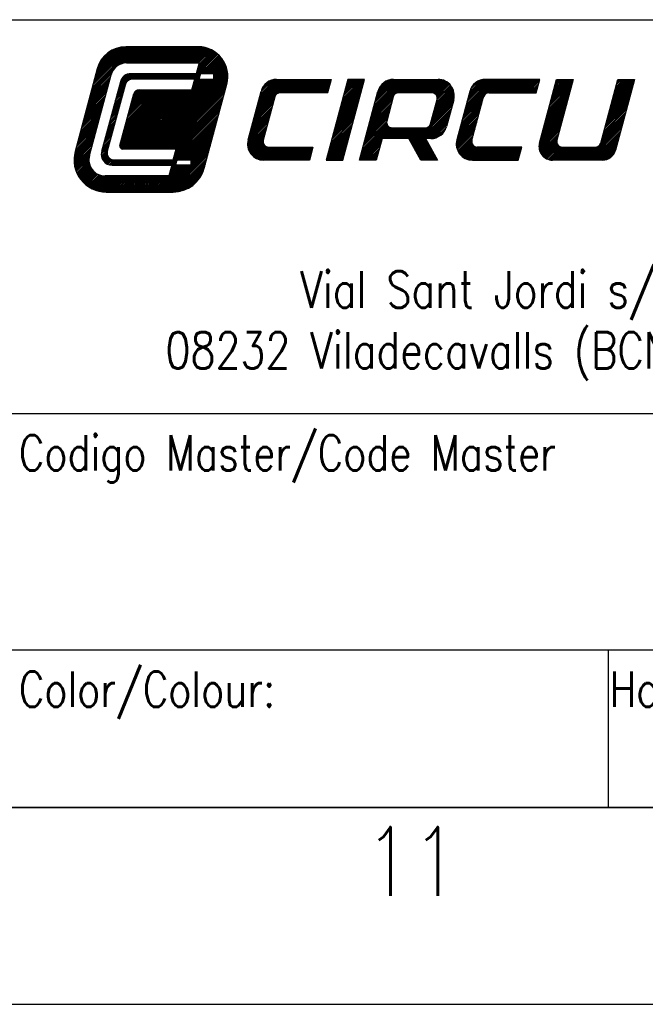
# Model space of a CAD drawing. Extents: x 0 to 594, y 0 to 420.
# Tile 10 of 17: x 536 to 568, y 0 to 50. Entities that reach past the tile are written whole.
import ezdxf

# ---------------------------------------------------------------- set-up
doc = ezdxf.new("R2010")
doc.units = 0
doc.header["$LTSCALE"] = 32.67
doc.layers.get('0').update_dxf_attribs({"linetype": 'CONTINUOUS'})
doc.styles.get("Standard").update_dxf_attribs({"font": 'SIMPLEX.SHX', "width": 0.8})

msp = doc.modelspace()

# ---------------------------------------------------------------- linework, layer by layer
at = {"color": 7}
for p, q in [((409, 50), (584, 50)), ((539.738, 46.369), (541.993, 48.623)), ((539.767, 46.474), (541.916, 48.623)), ((539.795, 46.58), (541.839, 48.623)), ((539.823, 46.685), (541.761, 48.623)), ((539.851, 46.791), (541.684, 48.623)), ((539.88, 46.896), (541.607, 48.623)), ((539.908, 47.002), (541.529, 48.623)), ((539.936, 47.107), (541.452, 48.623)), ((539.965, 47.213), (541.37, 48.618)), ((539.993, 47.319), (541.282, 48.608)), ((540.021, 47.424), (541.189, 48.592)), ((540.05, 47.53), (541.086, 48.567)), ((540.087, 47.645), (540.972, 48.529)), ((541.159, 47.712), (542.07, 48.623)), ((541.29, 47.766), (542.148, 48.623)), ((541.393, 47.791), (542.225, 48.623)), ((541.481, 47.802), (542.302, 48.623)), ((545.172, 48.623), (541.495, 48.623)), ((541.56, 47.804), (542.379, 48.623)), ((541.637, 47.804), (542.457, 48.623)), ((541.714, 47.804), (542.534, 48.623)), ((541.792, 47.804), (542.611, 48.623)), ((541.869, 47.804), (542.689, 48.623)), ((541.946, 47.804), (542.766, 48.623)), ((542.023, 47.804), (542.843, 48.623)), ((542.101, 47.804), (542.92, 48.623)), ((542.178, 47.804), (542.998, 48.623)), ((542.255, 47.804), (543.075, 48.623)), ((542.333, 47.804), (543.152, 48.623)), ((542.41, 47.804), (543.229, 48.623)), ((542.487, 47.804), (543.307, 48.623)), ((542.564, 47.804), (543.384, 48.623)), ((542.642, 47.804), (543.461, 48.623)), ((542.719, 47.804), (543.539, 48.623)), ((542.796, 47.804), (543.616, 48.623)), ((542.873, 47.804), (543.693, 48.623)), ((542.951, 47.804), (543.77, 48.623)), ((543.028, 47.804), (543.848, 48.623)), ((543.105, 47.804), (543.925, 48.623)), ((543.183, 47.804), (544.002, 48.623)), ((543.26, 47.804), (544.079, 48.623)), ((543.337, 47.804), (544.157, 48.623)), ((543.414, 47.804), (544.234, 48.623)), ((543.492, 47.804), (544.311, 48.623)), ((543.569, 47.804), (544.388, 48.623)), ((543.646, 47.804), (544.466, 48.623)), ((543.723, 47.804), (544.543, 48.623)), ((543.801, 47.804), (544.62, 48.623)), ((543.878, 47.804), (544.698, 48.623)), ((543.955, 47.804), (544.775, 48.623)), ((544.033, 47.804), (544.852, 48.623)), ((544.11, 47.804), (544.929, 48.623)), ((544.187, 47.804), (545.007, 48.623)), ((544.264, 47.804), (545.084, 48.623)), ((544.342, 47.804), (545.161, 48.623)), ((544.419, 47.804), (545.237, 48.622)), ((544.496, 47.804), (545.309, 48.617)), ((544.573, 47.804), (545.379, 48.609)), ((544.651, 47.804), (545.445, 48.598)), ((544.728, 47.804), (545.509, 48.585)), ((544.805, 47.804), (545.571, 48.569)), ((544.883, 47.804), (545.631, 48.552)), ((544.96, 47.804), (545.688, 48.532)), ((545.037, 47.804), (545.744, 48.51)), ((540.145, 47.78), (540.836, 48.471)), ((540.251, 47.963), (540.653, 48.365)), ((544.836, 46.984), (546.13, 48.279)), ((544.913, 46.984), (546.172, 48.243)), ((544.99, 46.984), (546.212, 48.206)), ((545.081, 47.306), (546.087, 48.313)), ((545.109, 47.412), (546.043, 48.346)), ((545.114, 47.804), (545.798, 48.487)), ((545.137, 47.517), (545.997, 48.377)), ((545.165, 47.623), (545.949, 48.407)), ((545.192, 47.804), (545.85, 48.462)), ((545.194, 47.729), (545.9, 48.435)), ((545.341, 47.257), (546.251, 48.167)), ((545.418, 47.257), (546.288, 48.127)), ((545.495, 47.257), (546.324, 48.086)), ((545.572, 47.257), (546.358, 48.043)), ((540.044, 47.51), (538.919, 43.31)), ((541.536, 47.804), (545.214, 47.804)), ((542.443, 43.433), (546.6, 47.589)), ((542.52, 43.433), (546.618, 47.53)), ((545.214, 47.804), (545.067, 47.257)), ((545.65, 47.257), (546.391, 47.999)), ((545.727, 47.257), (546.423, 47.953)), ((545.804, 47.257), (546.453, 47.906)), ((545.882, 47.257), (546.482, 47.858)), ((545.959, 47.257), (546.509, 47.807)), ((545.963, 47.184), (546.534, 47.755)), ((545.963, 47.107), (546.558, 47.702)), ((545.963, 47.029), (546.58, 47.647)), ((539.625, 45.946), (540.697, 47.018)), ((539.646, 43.098), (540.744, 47.196)), ((539.653, 46.052), (540.725, 47.123)), ((539.682, 46.157), (540.754, 47.23)), ((539.71, 46.263), (540.809, 47.362)), ((541.102, 46.418), (541.941, 47.257)), ((541.13, 46.524), (541.863, 47.257)), ((541.158, 46.629), (541.786, 47.257)), ((541.187, 46.735), (541.708, 47.256)), ((541.215, 46.841), (541.616, 47.242)), ((541.262, 46.965), (541.492, 47.195)), ((541.725, 46.964), (542.018, 47.257)), ((545.067, 47.257), (541.746, 47.257)), ((541.821, 46.983), (542.095, 47.257)), ((541.899, 46.984), (542.173, 47.257)), ((541.977, 46.984), (542.25, 47.257)), ((542.054, 46.984), (542.327, 47.257)), ((542.131, 46.984), (542.404, 47.257)), ((542.208, 46.984), (542.482, 47.257)), ((542.286, 46.984), (542.559, 47.257)), ((542.363, 46.984), (542.636, 47.257)), ((542.44, 46.984), (542.713, 47.257)), ((542.517, 46.984), (542.791, 47.257)), ((542.595, 46.984), (542.868, 47.257)), ((542.598, 43.433), (546.634, 47.469)), ((542.672, 46.984), (542.945, 47.257)), ((542.675, 43.433), (546.648, 47.405)), ((542.749, 46.984), (543.023, 47.257)), ((542.752, 43.433), (546.659, 47.339)), ((542.827, 46.984), (543.1, 47.257)), ((542.83, 43.433), (546.667, 47.27)), ((542.904, 46.984), (543.177, 47.257)), ((542.907, 43.433), (546.673, 47.199)), ((542.981, 46.984), (543.254, 47.257)), ((542.984, 43.433), (546.675, 47.123)), ((543.058, 46.984), (543.332, 47.257)), ((543.061, 43.433), (546.673, 47.044)), ((543.136, 46.984), (543.409, 47.257)), ((543.213, 46.984), (543.486, 47.257)), ((543.29, 46.984), (543.563, 47.257)), ((543.367, 46.984), (543.641, 47.257)), ((543.445, 46.984), (543.718, 47.257)), ((543.522, 46.984), (543.795, 47.257)), ((543.599, 46.984), (543.872, 47.257)), ((543.677, 46.984), (543.95, 47.257)), ((543.754, 46.984), (544.027, 47.257)), ((543.831, 46.984), (544.104, 47.257)), ((543.908, 46.984), (544.182, 47.257)), ((543.986, 46.984), (544.259, 47.257)), ((544.063, 46.984), (544.336, 47.257)), ((544.14, 46.984), (544.413, 47.257)), ((544.217, 46.984), (544.491, 47.257)), ((544.295, 46.984), (544.568, 47.257)), ((544.372, 46.984), (544.645, 47.257)), ((544.449, 46.984), (544.722, 47.257)), ((544.527, 46.984), (544.8, 47.257)), ((544.604, 46.984), (544.877, 47.257)), ((544.681, 46.984), (544.954, 47.257)), ((544.758, 46.984), (545.032, 47.257)), ((544.939, 46.779), (545.229, 47.068)), ((544.967, 46.884), (545.257, 47.174)), ((545.28, 47.257), (545.206, 46.984)), ((545.963, 47.257), (545.28, 47.257)), ((545.963, 46.984), (545.963, 47.257)), ((539.512, 45.524), (540.584, 46.596)), ((539.54, 45.63), (540.612, 46.701)), ((539.569, 45.735), (540.64, 46.807)), ((539.597, 45.841), (540.668, 46.912)), ((541.218, 46.852), (540.266, 43.301)), ((541.455, 46.68), (540.553, 43.316)), ((541.045, 46.207), (541.431, 46.594)), ((541.073, 46.313), (541.46, 46.7)), ((544.994, 46.984), (541.851, 46.984)), ((541.902, 43.433), (545.454, 46.984)), ((541.98, 43.433), (545.531, 46.984)), ((542.057, 43.433), (545.608, 46.984)), ((542.134, 43.433), (545.686, 46.984)), ((542.211, 43.433), (545.763, 46.984)), ((542.289, 43.433), (545.84, 46.984)), ((542.366, 43.433), (545.917, 46.984)), ((543.139, 43.433), (546.666, 46.96)), ((543.216, 43.433), (546.654, 46.871)), ((543.293, 43.433), (546.634, 46.774)), ((543.37, 43.433), (546.607, 46.669)), ((543.448, 43.433), (546.579, 46.563)), ((544.848, 46.438), (544.994, 46.984)), ((544.854, 46.462), (545.377, 46.984)), ((544.883, 46.567), (545.299, 46.984)), ((544.911, 46.673), (545.222, 46.984)), ((545.206, 46.984), (545.963, 46.984)), ((545.48, 42.462), (546.624, 46.732)), ((548.043, 45.169), (549.842, 46.968)), ((548.072, 45.275), (549.765, 46.968)), ((548.1, 45.38), (549.688, 46.968)), ((548.128, 45.486), (549.61, 46.968)), ((548.156, 45.591), (549.533, 46.968)), ((548.185, 45.697), (549.456, 46.968)), ((548.213, 45.803), (549.379, 46.968)), ((548.241, 45.908), (549.301, 46.968)), ((548.27, 46.014), (549.224, 46.968)), ((548.298, 46.119), (549.147, 46.968)), ((548.326, 46.225), (549.065, 46.963)), ((548.354, 46.33), (548.972, 46.948)), ((548.389, 46.442), (548.861, 46.914)), ((548.471, 46.602), (548.701, 46.831)), ((549.154, 46.968), (551.919, 46.968)), ((549.208, 46.256), (549.92, 46.968)), ((549.313, 46.285), (549.997, 46.968)), ((549.391, 46.285), (550.074, 46.968)), ((549.468, 46.285), (550.151, 46.968)), ((549.546, 46.285), (550.229, 46.968)), ((549.623, 46.285), (550.306, 46.968)), ((549.7, 46.285), (550.383, 46.968)), ((549.777, 46.285), (550.46, 46.968)), ((549.855, 46.285), (550.538, 46.968)), ((549.932, 46.285), (550.615, 46.968)), ((550.009, 46.285), (550.692, 46.968)), ((550.087, 46.285), (550.77, 46.968)), ((550.164, 46.285), (550.847, 46.968)), ((550.241, 46.285), (550.924, 46.968)), ((550.318, 46.285), (551.001, 46.968)), ((550.396, 46.285), (551.079, 46.968)), ((550.473, 46.285), (551.156, 46.968)), ((550.55, 46.285), (551.233, 46.968)), ((550.627, 46.285), (551.31, 46.968)), ((550.705, 46.285), (551.388, 46.968)), ((550.782, 46.285), (551.465, 46.968)), ((550.859, 46.285), (551.542, 46.968)), ((550.937, 46.285), (551.62, 46.968)), ((551.014, 46.285), (551.697, 46.968)), ((551.091, 46.285), (551.774, 46.968)), ((551.168, 46.285), (551.851, 46.968)), ((551.248, 46.286), (551.916, 46.956)), ((551.323, 46.285), (551.888, 46.85)), ((551.4, 46.285), (551.859, 46.744)), ((551.477, 46.285), (551.831, 46.639)), ((551.555, 46.285), (551.803, 46.533)), ((552.768, 46.968), (551.67, 42.87)), ((551.919, 46.968), (551.736, 46.285)), ((552.34, 45.37), (553.499, 46.529)), ((552.368, 45.476), (553.527, 46.635)), ((552.396, 45.581), (553.555, 46.74)), ((552.425, 45.687), (553.584, 46.846)), ((552.453, 45.792), (553.612, 46.951)), ((552.481, 45.898), (553.551, 46.968)), ((552.509, 46.004), (553.474, 46.968)), ((552.518, 42.87), (553.616, 46.968)), ((552.538, 46.109), (553.397, 46.968)), ((552.566, 46.215), (553.32, 46.968)), ((552.594, 46.32), (553.242, 46.968)), ((552.623, 46.426), (553.165, 46.968)), ((552.651, 46.531), (553.088, 46.968)), ((552.679, 46.637), (553.01, 46.968)), ((552.707, 46.742), (552.933, 46.968)), ((552.736, 46.848), (552.856, 46.968)), ((552.764, 46.954), (552.779, 46.968)), ((553.616, 46.968), (552.768, 46.968)), ((553.951, 45.049), (555.869, 46.968)), ((553.979, 45.155), (555.792, 46.968)), ((554.007, 45.261), (555.715, 46.968)), ((554.036, 45.366), (555.638, 46.968)), ((554.064, 45.472), (555.56, 46.968)), ((554.092, 45.577), (555.483, 46.968)), ((554.12, 45.683), (555.406, 46.968)), ((554.149, 45.788), (555.329, 46.968)), ((554.177, 45.894), (555.251, 46.968)), ((554.205, 45.999), (555.174, 46.968)), ((554.234, 46.105), (555.097, 46.968)), ((554.262, 46.211), (555.016, 46.964)), ((554.29, 46.316), (554.925, 46.95)), ((554.322, 46.426), (554.817, 46.92)), ((554.393, 46.573), (554.669, 46.849)), ((555.094, 46.968), (557.356, 46.968)), ((555.248, 46.269), (555.947, 46.968)), ((555.341, 46.285), (556.024, 46.968)), ((555.418, 46.285), (556.101, 46.968)), ((555.496, 46.285), (556.179, 46.968)), ((555.573, 46.285), (556.256, 46.968)), ((555.65, 46.285), (556.333, 46.968)), ((555.727, 46.285), (556.41, 46.968)), ((555.805, 46.285), (556.488, 46.968)), ((555.882, 46.285), (556.565, 46.968)), ((555.959, 46.285), (556.642, 46.968)), ((556.036, 46.285), (556.719, 46.968)), ((556.114, 46.285), (556.797, 46.968)), ((556.191, 46.285), (556.874, 46.968)), ((556.268, 46.285), (556.951, 46.968)), ((556.346, 46.285), (557.029, 46.968)), ((556.423, 46.285), (557.106, 46.968)), ((556.5, 46.285), (557.183, 46.968)), ((556.577, 46.285), (557.26, 46.968)), ((556.655, 46.285), (557.338, 46.968)), ((556.732, 46.285), (557.413, 46.966)), ((556.809, 46.285), (557.482, 46.958)), ((556.886, 46.285), (557.547, 46.946)), ((556.964, 46.285), (557.607, 46.929)), ((557.041, 46.285), (557.664, 46.908)), ((557.109, 46.276), (557.717, 46.884)), ((557.164, 46.254), (557.768, 46.857)), ((557.211, 46.223), (557.815, 46.828)), ((557.239, 45.711), (558.074, 46.545)), ((557.249, 46.184), (557.86, 46.795)), ((557.267, 45.816), (558.045, 46.593)), ((557.28, 46.137), (557.902, 46.76)), ((557.296, 45.922), (558.013, 46.639)), ((557.301, 46.082), (557.942, 46.722)), ((557.31, 46.013), (557.979, 46.682)), ((558.65, 45.19), (560.429, 46.968)), ((558.679, 45.296), (560.351, 46.968)), ((558.707, 45.401), (560.274, 46.968)), ((558.735, 45.507), (560.197, 46.968)), ((558.764, 45.612), (560.119, 46.968)), ((558.792, 45.718), (560.042, 46.968)), ((558.82, 45.823), (559.965, 46.968)), ((558.848, 45.929), (559.888, 46.968)), ((558.877, 46.034), (559.81, 46.968)), ((558.905, 46.14), (559.733, 46.968)), ((558.933, 46.246), (559.649, 46.961)), ((558.966, 46.345), (559.558, 46.937)), ((559.001, 46.468), (559.437, 46.903)), ((559.113, 46.657), (559.247, 46.791)), ((562.521, 46.968), (559.756, 46.968)), ((559.77, 46.233), (560.506, 46.968)), ((559.898, 46.283), (560.583, 46.968)), ((559.977, 46.285), (560.66, 46.968)), ((560.055, 46.285), (560.738, 46.968)), ((560.132, 46.285), (560.815, 46.968)), ((560.209, 46.285), (560.892, 46.968)), ((560.286, 46.285), (560.969, 46.968)), ((560.364, 46.285), (561.047, 46.968)), ((560.441, 46.285), (561.124, 46.968)), ((560.518, 46.285), (561.201, 46.968)), ((560.596, 46.285), (561.279, 46.968)), ((560.673, 46.285), (561.356, 46.968)), ((560.75, 46.285), (561.433, 46.968)), ((560.827, 46.285), (561.51, 46.968)), ((560.905, 46.285), (561.588, 46.968)), ((560.982, 46.285), (561.665, 46.968)), ((561.059, 46.285), (561.742, 46.968)), ((561.136, 46.285), (561.819, 46.968)), ((561.214, 46.285), (561.897, 46.968)), ((561.291, 46.285), (561.974, 46.968)), ((561.368, 46.285), (562.051, 46.968)), ((561.446, 46.285), (562.128, 46.968)), ((561.523, 46.285), (562.206, 46.968)), ((561.6, 46.285), (562.283, 46.968)), ((561.677, 46.285), (562.36, 46.968)), ((561.755, 46.285), (562.438, 46.968)), ((561.832, 46.285), (562.515, 46.968)), ((561.909, 46.285), (562.495, 46.871)), ((561.986, 46.285), (562.466, 46.765)), ((562.064, 46.285), (562.438, 46.66)), ((562.141, 46.285), (562.41, 46.554)), ((562.338, 46.285), (562.521, 46.968)), ((562.502, 43.73), (563.369, 46.968)), ((562.947, 45.391), (564.106, 46.55)), ((562.975, 45.497), (564.134, 46.656)), ((563.003, 45.602), (564.162, 46.761)), ((563.032, 45.708), (564.191, 46.867)), ((563.06, 45.813), (564.215, 46.968)), ((563.088, 45.919), (564.138, 46.968)), ((563.116, 46.024), (564.06, 46.968)), ((563.145, 46.13), (563.983, 46.968)), ((563.173, 46.235), (563.906, 46.968)), ((563.201, 46.341), (563.828, 46.968)), ((563.23, 46.447), (563.751, 46.968)), ((563.258, 46.552), (563.674, 46.968)), ((563.286, 46.658), (563.597, 46.968)), ((563.314, 46.763), (563.519, 46.968)), ((563.343, 46.869), (563.442, 46.968)), ((563.369, 46.968), (564.218, 46.968)), ((564.218, 46.968), (563.389, 43.875)), ((565.614, 43.734), (566.481, 46.968)), ((566.065, 45.419), (567.224, 46.578)), ((566.094, 45.524), (567.253, 46.683)), ((566.122, 45.63), (567.281, 46.789)), ((566.15, 45.735), (567.309, 46.894)), ((566.178, 45.841), (567.306, 46.968)), ((566.207, 45.947), (567.228, 46.968)), ((566.235, 46.052), (567.151, 46.968)), ((566.263, 46.158), (567.074, 46.968)), ((566.292, 46.263), (566.997, 46.968)), ((566.32, 46.369), (566.919, 46.968)), ((566.348, 46.474), (566.842, 46.968)), ((567.329, 46.968), (566.367, 43.376)), ((566.376, 46.58), (566.765, 46.968)), ((566.405, 46.685), (566.688, 46.968)), ((566.433, 46.791), (566.61, 46.968)), ((566.461, 46.897), (566.533, 46.968)), ((566.481, 46.968), (567.329, 46.968)), ((539.371, 44.996), (540.442, 46.068)), ((539.399, 45.102), (540.47, 46.173)), ((539.427, 45.207), (540.499, 46.279)), ((539.455, 45.313), (540.527, 46.385)), ((539.484, 45.419), (540.555, 46.49)), ((540.904, 45.679), (541.29, 46.066)), ((540.932, 45.785), (541.318, 46.171)), ((540.96, 45.891), (541.347, 46.277)), ((540.989, 45.996), (541.375, 46.382)), ((541.017, 46.102), (541.403, 46.488)), ((541.192, 43.572), (544.057, 46.438)), ((541.196, 43.605), (541.901, 46.235)), ((541.206, 43.509), (544.135, 46.438)), ((541.214, 43.672), (543.98, 46.438)), ((541.24, 43.465), (544.212, 46.438)), ((541.243, 43.777), (543.903, 46.438)), ((541.271, 43.883), (543.826, 46.438)), ((541.29, 43.438), (544.289, 46.438)), ((541.299, 43.989), (543.748, 46.438)), ((541.327, 44.094), (543.671, 46.438)), ((541.356, 44.2), (543.594, 46.438)), ((541.361, 43.433), (544.367, 46.438)), ((541.384, 44.305), (543.517, 46.438)), ((541.412, 44.411), (543.439, 46.438)), ((541.439, 43.433), (544.444, 46.438)), ((541.441, 44.516), (543.362, 46.438)), ((541.469, 44.622), (543.285, 46.438)), ((541.497, 44.727), (543.207, 46.438)), ((541.516, 43.433), (544.521, 46.438)), ((541.525, 44.833), (543.13, 46.438)), ((541.554, 44.939), (543.053, 46.438)), ((541.582, 45.044), (542.976, 46.438)), ((541.593, 43.433), (544.598, 46.438)), ((541.61, 45.15), (542.898, 46.438)), ((541.639, 45.255), (542.821, 46.438)), ((541.667, 45.361), (542.744, 46.438)), ((541.67, 43.433), (544.676, 46.438)), ((541.695, 45.466), (542.667, 46.438)), ((541.723, 45.572), (542.589, 46.438)), ((541.748, 43.433), (544.753, 46.438)), ((541.752, 45.677), (542.512, 46.438)), ((541.78, 45.783), (542.435, 46.438)), ((541.808, 45.889), (542.357, 46.438)), ((541.825, 43.433), (544.83, 46.438)), ((541.837, 45.994), (542.28, 46.438)), ((541.865, 46.1), (542.203, 46.438)), ((541.893, 46.205), (542.122, 46.434)), ((542.165, 46.438), (544.848, 46.438)), ((543.525, 43.433), (546.55, 46.458)), ((543.602, 43.433), (546.522, 46.352)), ((543.68, 43.433), (546.494, 46.247)), ((543.757, 43.433), (546.465, 46.141)), ((543.834, 43.433), (546.437, 46.036)), ((547.704, 43.902), (548.363, 46.361)), ((547.987, 44.958), (549.049, 46.021)), ((548.015, 45.064), (549.085, 46.134)), ((549.066, 46.083), (548.474, 43.875)), ((551.736, 46.285), (549.33, 46.285)), ((551.632, 46.285), (551.775, 46.428)), ((551.709, 46.285), (551.746, 46.322)), ((552.198, 44.842), (553.357, 46.001)), ((552.227, 44.948), (553.386, 46.107)), ((552.255, 45.054), (553.414, 46.213)), ((552.283, 45.159), (553.442, 46.318)), ((552.311, 45.265), (553.471, 46.424)), ((553.367, 42.87), (554.302, 46.361)), ((553.922, 44.944), (555.083, 46.104)), ((555.076, 46.083), (554.747, 44.853)), ((557.037, 46.285), (555.34, 46.285)), ((557.013, 44.866), (558.166, 46.019)), ((557.041, 44.972), (558.175, 46.105)), ((557.069, 45.077), (558.175, 46.183)), ((557.098, 45.183), (558.169, 46.254)), ((557.126, 45.288), (558.158, 46.32)), ((557.154, 45.394), (558.142, 46.382)), ((557.183, 45.499), (558.123, 46.44)), ((557.211, 45.605), (558.1, 46.494)), ((558.964, 46.361), (558.305, 43.902)), ((558.594, 44.979), (559.656, 46.041)), ((558.622, 45.084), (559.71, 46.173)), ((559.076, 43.875), (559.667, 46.083)), ((559.931, 46.285), (562.338, 46.285)), ((562.218, 46.285), (562.382, 46.449)), ((562.295, 46.285), (562.353, 46.343)), ((562.805, 44.863), (563.964, 46.022)), ((562.834, 44.969), (563.993, 46.128)), ((562.862, 45.074), (564.021, 46.233)), ((562.89, 45.18), (564.049, 46.339)), ((562.918, 45.285), (564.078, 46.445)), ((565.924, 44.891), (567.083, 46.05)), ((565.952, 44.997), (567.111, 46.156)), ((565.981, 45.102), (567.14, 46.261)), ((566.009, 45.208), (567.168, 46.367)), ((566.037, 45.313), (567.196, 46.472)), ((539.229, 44.469), (540.301, 45.54)), ((539.257, 44.574), (540.329, 45.646)), ((539.286, 44.68), (540.357, 45.751)), ((539.314, 44.785), (540.386, 45.857)), ((539.342, 44.891), (540.414, 45.962)), ((540.762, 45.152), (541.149, 45.538)), ((540.791, 45.257), (541.177, 45.644)), ((540.819, 45.363), (541.205, 45.749)), ((540.847, 45.468), (541.233, 45.855)), ((540.875, 45.574), (541.262, 45.96)), ((543.911, 43.433), (546.409, 45.93)), ((543.978, 43.19), (546.296, 45.508)), ((543.989, 43.433), (546.381, 45.825)), ((544.006, 43.295), (546.324, 45.613)), ((544.034, 43.401), (546.352, 45.719)), ((547.874, 44.536), (548.936, 45.598)), ((547.902, 44.641), (548.964, 45.704)), ((547.93, 44.747), (548.993, 45.809)), ((547.959, 44.853), (549.021, 45.915)), ((552.085, 44.42), (553.244, 45.579)), ((552.113, 44.526), (553.273, 45.685)), ((552.142, 44.631), (553.301, 45.79)), ((552.17, 44.737), (553.329, 45.896)), ((553.781, 44.416), (554.94, 45.575)), ((553.809, 44.522), (554.968, 45.681)), ((553.838, 44.627), (554.997, 45.786)), ((553.866, 44.733), (555.025, 45.892)), ((553.894, 44.838), (555.053, 45.997)), ((556.041, 43.662), (558.087, 45.708)), ((556.068, 43.612), (558.059, 45.603)), ((556.94, 44.638), (558.115, 45.814)), ((556.972, 44.712), (557.301, 45.941)), ((556.985, 44.761), (558.144, 45.92)), ((558.148, 45.936), (557.782, 44.57)), ((558.452, 44.451), (559.515, 45.514)), ((558.481, 44.557), (559.543, 45.619)), ((558.509, 44.662), (559.571, 45.725)), ((558.537, 44.768), (559.6, 45.83)), ((558.566, 44.873), (559.628, 45.936)), ((562.692, 44.441), (563.851, 45.6)), ((562.72, 44.547), (563.88, 45.706)), ((562.749, 44.652), (563.908, 45.811)), ((562.777, 44.758), (563.936, 45.917)), ((565.783, 44.363), (566.942, 45.522)), ((565.811, 44.469), (566.97, 45.628)), ((565.839, 44.574), (566.998, 45.733)), ((565.867, 44.68), (567.026, 45.839)), ((565.896, 44.785), (567.055, 45.944)), ((539.088, 43.941), (540.159, 45.012)), ((539.116, 44.046), (540.188, 45.118)), ((539.144, 44.152), (540.216, 45.223)), ((539.173, 44.257), (540.244, 45.329)), ((539.201, 44.363), (540.272, 45.435)), ((540.621, 44.624), (541.007, 45.01)), ((540.649, 44.729), (541.036, 45.116)), ((540.677, 44.835), (541.064, 45.221)), ((540.706, 44.941), (541.092, 45.327)), ((540.734, 45.046), (541.12, 45.432)), ((543.633, 42.613), (546.211, 45.191)), ((543.71, 42.613), (546.183, 45.086)), ((543.921, 42.979), (546.239, 45.297)), ((543.949, 43.084), (546.267, 45.402)), ((547.732, 44.008), (548.795, 45.071)), ((547.761, 44.114), (548.823, 45.176)), ((547.789, 44.219), (548.851, 45.282)), ((547.817, 44.325), (548.88, 45.387)), ((547.845, 44.43), (548.908, 45.493)), ((551.944, 43.892), (553.103, 45.051)), ((551.972, 43.998), (553.131, 45.157)), ((552, 44.104), (553.159, 45.263)), ((552.029, 44.209), (553.188, 45.368)), ((552.057, 44.315), (553.216, 45.474)), ((553.64, 43.888), (554.799, 45.047)), ((553.668, 43.994), (554.827, 45.153)), ((553.696, 44.099), (554.855, 45.259)), ((553.725, 44.205), (554.884, 45.364)), ((553.753, 44.311), (554.912, 45.47)), ((556.096, 43.562), (558.03, 45.497)), ((556.123, 43.513), (558.002, 45.392)), ((556.151, 43.463), (557.974, 45.286)), ((556.728, 43.963), (557.946, 45.181)), ((556.805, 43.963), (557.917, 45.075)), ((558.339, 44.029), (559.402, 45.091)), ((558.368, 44.134), (559.43, 45.197)), ((558.396, 44.24), (559.458, 45.303)), ((558.424, 44.346), (559.487, 45.408)), ((562.551, 43.913), (563.71, 45.072)), ((562.579, 44.019), (563.738, 45.178)), ((562.607, 44.124), (563.766, 45.283)), ((562.636, 44.23), (563.795, 45.389)), ((562.664, 44.335), (563.823, 45.495)), ((565.669, 43.941), (566.828, 45.1)), ((565.698, 44.047), (566.857, 45.206)), ((565.726, 44.152), (566.885, 45.311)), ((565.754, 44.258), (566.913, 45.417)), ((538.975, 43.519), (540.046, 44.59)), ((539.003, 43.624), (540.074, 44.696)), ((539.031, 43.73), (540.103, 44.801)), ((539.059, 43.835), (540.131, 44.907)), ((540.508, 44.202), (540.894, 44.588)), ((540.536, 44.307), (540.922, 44.694)), ((540.564, 44.413), (540.951, 44.799)), ((540.593, 44.518), (540.979, 44.905)), ((543.787, 42.613), (546.154, 44.98)), ((544.138, 42.886), (546.126, 44.875)), ((544.215, 42.886), (546.098, 44.769)), ((544.292, 42.886), (546.069, 44.663)), ((544.369, 42.886), (546.041, 44.558)), ((547.676, 43.72), (548.71, 44.754)), ((547.677, 43.644), (548.682, 44.648)), ((547.684, 43.805), (548.738, 44.859)), ((547.684, 43.574), (548.653, 44.543)), ((547.704, 43.903), (548.766, 44.965)), ((551.802, 43.365), (552.961, 44.524)), ((551.831, 43.47), (552.99, 44.629)), ((551.859, 43.576), (553.018, 44.735)), ((551.887, 43.681), (553.046, 44.84)), ((551.915, 43.787), (553.075, 44.946)), ((553.385, 42.938), (554.961, 44.514)), ((553.394, 42.87), (555.033, 44.509)), ((553.413, 43.044), (554.902, 44.532)), ((553.442, 43.149), (554.852, 44.56)), ((553.47, 43.255), (554.811, 44.596)), ((553.498, 43.361), (554.778, 44.64)), ((553.527, 43.466), (554.753, 44.692)), ((553.555, 43.572), (554.739, 44.756)), ((553.583, 43.677), (554.743, 44.837)), ((553.611, 43.783), (554.77, 44.942)), ((554.564, 43.963), (555.111, 44.509)), ((554.642, 43.963), (555.188, 44.509)), ((554.719, 43.963), (555.265, 44.509)), ((554.796, 43.963), (555.343, 44.509)), ((554.873, 43.963), (555.42, 44.509)), ((554.951, 43.963), (555.497, 44.509)), ((555.011, 44.509), (556.708, 44.509)), ((555.028, 43.963), (555.574, 44.509)), ((555.105, 43.963), (555.652, 44.509)), ((555.182, 43.963), (555.729, 44.509)), ((555.26, 43.963), (555.806, 44.509)), ((555.337, 43.963), (555.883, 44.509)), ((555.414, 43.963), (555.961, 44.509)), ((555.492, 43.963), (556.038, 44.509)), ((555.569, 43.963), (556.115, 44.509)), ((555.646, 43.963), (556.192, 44.509)), ((555.723, 43.963), (556.27, 44.509)), ((555.801, 43.963), (556.347, 44.509)), ((555.875, 43.961), (556.424, 44.509)), ((555.903, 43.911), (556.502, 44.509)), ((555.93, 43.861), (556.579, 44.509)), ((555.958, 43.811), (556.656, 44.509)), ((555.986, 43.761), (556.735, 44.511)), ((556.013, 43.712), (556.852, 44.551)), ((556.882, 43.963), (557.889, 44.97)), ((556.96, 43.963), (557.861, 44.864)), ((557.038, 43.964), (557.832, 44.758)), ((557.125, 43.974), (557.804, 44.653)), ((557.226, 43.998), (557.775, 44.547)), ((558.278, 43.658), (559.289, 44.669)), ((558.279, 43.736), (559.317, 44.775)), ((558.284, 43.587), (559.26, 44.564)), ((558.288, 43.823), (559.345, 44.88)), ((558.311, 43.923), (559.373, 44.986)), ((562.479, 43.532), (563.597, 44.65)), ((562.481, 43.612), (563.625, 44.756)), ((562.485, 43.461), (563.568, 44.545)), ((562.495, 43.703), (563.653, 44.861)), ((562.522, 43.808), (563.682, 44.967)), ((564.83, 42.87), (566.744, 44.783)), ((564.908, 42.87), (566.715, 44.678)), ((564.985, 42.87), (566.687, 44.572)), ((565.613, 43.73), (566.772, 44.889)), ((565.641, 43.835), (566.8, 44.994)), ((538.869, 43.027), (539.905, 44.062)), ((538.879, 43.114), (539.933, 44.168)), ((538.895, 43.207), (539.961, 44.273)), ((538.918, 43.307), (539.99, 44.379)), ((538.946, 43.413), (540.018, 44.485)), ((540.366, 43.674), (540.753, 44.06)), ((540.395, 43.779), (540.781, 44.166)), ((540.423, 43.885), (540.809, 44.271)), ((540.451, 43.991), (540.838, 44.377)), ((540.479, 44.096), (540.866, 44.482)), ((544.447, 42.886), (546.013, 44.452)), ((544.524, 42.886), (545.985, 44.347)), ((544.601, 42.886), (545.956, 44.241)), ((544.679, 42.886), (545.928, 44.136)), ((544.756, 42.886), (545.9, 44.03)), ((547.696, 43.508), (548.625, 44.437)), ((547.712, 43.447), (548.597, 44.332)), ((547.733, 43.39), (548.568, 44.226)), ((547.756, 43.336), (548.54, 44.121)), ((547.782, 43.286), (548.512, 44.015)), ((551.689, 42.942), (552.848, 44.101)), ((551.717, 43.048), (552.877, 44.207)), ((551.746, 43.154), (552.905, 44.313)), ((551.774, 43.259), (552.933, 44.418)), ((557.354, 44.048), (557.725, 44.419)), ((558.295, 43.521), (559.232, 44.458)), ((558.31, 43.459), (559.204, 44.353)), ((558.33, 43.401), (559.175, 44.247)), ((558.353, 43.347), (559.147, 44.141)), ((558.378, 43.295), (559.119, 44.036)), ((562.497, 43.396), (563.54, 44.439)), ((562.514, 43.336), (563.512, 44.333)), ((562.536, 43.28), (563.484, 44.228)), ((562.561, 43.228), (563.455, 44.122)), ((562.59, 43.179), (563.427, 44.017)), ((565.062, 42.87), (566.659, 44.467)), ((565.14, 42.87), (566.63, 44.361)), ((565.217, 42.87), (566.602, 44.256)), ((565.294, 42.87), (566.574, 44.15)), ((565.371, 42.87), (566.546, 44.044)), ((538.863, 42.866), (539.848, 43.851)), ((538.864, 42.944), (539.876, 43.957)), ((538.866, 42.792), (539.82, 43.746)), ((538.871, 42.72), (539.792, 43.64)), ((538.88, 42.651), (539.763, 43.535)), ((540.248, 43.169), (540.611, 43.532)), ((540.256, 43.255), (540.64, 43.638)), ((540.281, 43.357), (540.668, 43.744)), ((540.31, 43.463), (540.696, 43.849)), ((540.338, 43.568), (540.724, 43.955)), ((543.426, 41.247), (545.787, 43.608)), ((543.503, 41.247), (545.758, 43.502)), ((544.791, 42.844), (545.871, 43.925)), ((544.791, 42.767), (545.843, 43.819)), ((544.791, 42.69), (545.815, 43.713)), ((547.812, 43.238), (548.484, 43.909)), ((547.844, 43.193), (548.465, 43.814)), ((547.879, 43.15), (548.472, 43.743)), ((547.916, 43.11), (548.492, 43.686)), ((547.956, 43.073), (548.522, 43.638)), ((547.999, 43.038), (548.559, 43.598)), ((548.044, 43.006), (548.604, 43.567)), ((548.092, 42.977), (548.658, 43.543)), ((548.142, 42.95), (548.724, 43.532)), ((548.196, 42.927), (548.801, 43.531)), ((548.254, 42.907), (548.878, 43.531)), ((548.315, 42.89), (548.955, 43.531)), ((548.38, 42.878), (549.033, 43.531)), ((548.45, 42.871), (549.11, 43.531)), ((548.526, 42.87), (549.187, 43.531)), ((548.603, 42.87), (549.265, 43.531)), ((548.681, 42.87), (549.342, 43.531)), ((548.738, 43.531), (550.999, 43.531)), ((548.758, 42.87), (549.419, 43.531)), ((548.835, 42.87), (549.496, 43.531)), ((548.912, 42.87), (549.574, 43.531)), ((548.99, 42.87), (549.651, 43.531)), ((549.067, 42.87), (549.728, 43.531)), ((549.144, 42.87), (549.805, 43.531)), ((549.222, 42.87), (549.883, 43.531)), ((549.299, 42.87), (549.96, 43.531)), ((549.376, 42.87), (550.037, 43.531)), ((549.453, 42.87), (550.115, 43.531)), ((549.531, 42.87), (550.192, 43.531)), ((549.608, 42.87), (550.269, 43.531)), ((549.685, 42.87), (550.346, 43.531)), ((549.762, 42.87), (550.424, 43.531)), ((549.84, 42.87), (550.501, 43.531)), ((549.917, 42.87), (550.578, 43.531)), ((549.994, 42.87), (550.655, 43.531)), ((550.072, 42.87), (550.733, 43.531)), ((550.149, 42.87), (550.81, 43.531)), ((550.226, 42.87), (550.887, 43.531)), ((550.303, 42.87), (550.965, 43.531)), ((550.999, 43.531), (550.821, 42.87)), ((551.694, 42.87), (552.82, 43.996)), ((551.772, 42.87), (552.792, 43.89)), ((551.849, 42.87), (552.763, 43.785)), ((551.926, 42.87), (552.735, 43.679)), ((552.003, 42.87), (552.707, 43.574)), ((553.472, 42.87), (554.488, 43.886)), ((553.549, 42.87), (554.459, 43.781)), ((553.626, 42.87), (554.431, 43.675)), ((553.703, 42.87), (554.403, 43.57)), ((554.508, 43.963), (554.215, 42.87)), ((555.874, 43.963), (554.508, 43.963)), ((556.478, 42.87), (555.874, 43.963)), ((556.178, 43.413), (556.725, 43.96)), ((556.206, 43.363), (556.752, 43.91)), ((556.233, 43.314), (556.78, 43.86)), ((556.261, 43.264), (556.807, 43.81)), ((556.288, 43.214), (556.835, 43.761)), ((556.316, 43.164), (556.862, 43.711)), ((556.343, 43.114), (556.89, 43.661)), ((556.371, 43.065), (556.917, 43.611)), ((556.398, 43.015), (556.945, 43.561)), ((556.426, 42.965), (556.972, 43.512)), ((556.99, 43.963), (556.723, 43.963)), ((556.723, 43.963), (557.327, 42.87)), ((558.407, 43.247), (559.091, 43.93)), ((558.439, 43.201), (559.068, 43.83)), ((558.473, 43.158), (559.071, 43.756)), ((558.51, 43.118), (559.089, 43.697)), ((558.549, 43.08), (559.117, 43.647)), ((558.591, 43.045), (559.152, 43.606)), ((558.636, 43.012), (559.196, 43.572)), ((558.683, 42.982), (559.248, 43.547)), ((558.734, 42.955), (559.311, 43.533)), ((558.787, 42.931), (559.387, 43.531)), ((558.843, 42.91), (559.464, 43.531)), ((558.904, 42.893), (559.542, 43.531)), ((558.968, 42.88), (559.619, 43.531)), ((559.037, 42.872), (559.696, 43.531)), ((559.112, 42.87), (559.773, 43.531)), ((559.19, 42.87), (559.851, 43.531)), ((559.267, 42.87), (559.928, 43.531)), ((561.6, 43.531), (559.34, 43.531)), ((559.344, 42.87), (560.005, 43.531)), ((559.421, 42.87), (560.083, 43.531)), ((559.499, 42.87), (560.16, 43.531)), ((559.576, 42.87), (560.237, 43.531)), ((559.653, 42.87), (560.314, 43.531)), ((559.731, 42.87), (560.392, 43.531)), ((559.808, 42.87), (560.469, 43.531)), ((559.885, 42.87), (560.546, 43.531)), ((559.962, 42.87), (560.623, 43.531)), ((560.04, 42.87), (560.701, 43.531)), ((560.117, 42.87), (560.778, 43.531)), ((560.194, 42.87), (560.855, 43.531)), ((560.271, 42.87), (560.933, 43.531)), ((560.349, 42.87), (561.01, 43.531)), ((560.426, 42.87), (561.087, 43.531)), ((560.503, 42.87), (561.164, 43.531)), ((560.581, 42.87), (561.242, 43.531)), ((560.658, 42.87), (561.319, 43.531)), ((560.735, 42.87), (561.396, 43.531)), ((560.812, 42.87), (561.473, 43.531)), ((560.89, 42.87), (561.551, 43.531)), ((561.423, 42.87), (561.6, 43.531)), ((562.622, 43.134), (563.399, 43.911)), ((562.657, 43.092), (563.38, 43.815)), ((562.696, 43.054), (563.387, 43.744)), ((562.737, 43.018), (563.406, 43.687)), ((562.782, 42.985), (563.436, 43.639)), ((562.83, 42.956), (563.473, 43.599)), ((562.881, 42.93), (563.518, 43.567)), ((562.937, 42.908), (563.572, 43.544)), ((562.996, 42.89), (563.638, 43.532)), ((563.061, 42.878), (563.714, 43.531)), ((563.131, 42.871), (563.792, 43.531)), ((563.208, 42.87), (563.869, 43.531)), ((563.285, 42.87), (563.946, 43.531)), ((563.362, 42.87), (564.023, 43.531)), ((563.44, 42.87), (564.101, 43.531)), ((563.517, 42.87), (564.178, 43.531)), ((563.594, 42.87), (564.255, 43.531)), ((563.653, 43.531), (565.35, 43.531)), ((563.671, 42.87), (564.333, 43.531)), ((563.749, 42.87), (564.41, 43.531)), ((563.826, 42.87), (564.487, 43.531)), ((563.903, 42.87), (564.564, 43.531)), ((563.98, 42.87), (564.642, 43.531)), ((564.058, 42.87), (564.719, 43.531)), ((564.135, 42.87), (564.796, 43.531)), ((564.212, 42.87), (564.873, 43.531)), ((564.29, 42.87), (564.951, 43.531)), ((564.367, 42.87), (565.028, 43.531)), ((564.444, 42.87), (565.105, 43.531)), ((564.521, 42.87), (565.183, 43.531)), ((564.599, 42.87), (565.26, 43.531)), ((564.676, 42.87), (565.337, 43.531)), ((564.753, 42.87), (565.425, 43.542)), ((565.449, 42.87), (566.517, 43.939)), ((565.526, 42.87), (566.489, 43.833)), ((565.603, 42.87), (566.461, 43.728)), ((565.68, 42.87), (566.432, 43.622)), ((565.76, 42.872), (566.404, 43.517)), ((538.891, 42.585), (539.735, 43.429)), ((538.904, 42.521), (539.707, 43.323)), ((538.92, 42.459), (539.678, 43.218)), ((538.937, 42.399), (539.65, 43.112)), ((538.956, 42.341), (539.628, 43.013)), ((540.251, 43.095), (540.583, 43.427)), ((540.263, 43.03), (540.555, 43.321)), ((540.281, 42.971), (540.542, 43.231)), ((540.305, 42.917), (540.548, 43.16)), ((540.332, 42.867), (540.566, 43.101)), ((540.364, 42.822), (540.592, 43.049)), ((540.4, 42.781), (540.624, 43.005)), ((544.043, 43.433), (541.328, 43.433)), ((543.58, 41.247), (545.73, 43.397)), ((543.658, 41.247), (545.702, 43.291)), ((543.735, 41.247), (545.673, 43.186)), ((543.812, 41.247), (545.645, 43.08)), ((543.896, 42.886), (544.043, 43.433)), ((550.381, 42.87), (550.983, 43.472)), ((550.458, 42.87), (550.954, 43.367)), ((550.535, 42.87), (550.926, 43.261)), ((550.612, 42.87), (550.898, 43.156)), ((550.69, 42.87), (550.87, 43.05)), ((552.081, 42.87), (552.679, 43.468)), ((552.158, 42.87), (552.65, 43.363)), ((552.235, 42.87), (552.622, 43.257)), ((552.312, 42.87), (552.594, 43.151)), ((552.39, 42.87), (552.565, 43.046)), ((553.781, 42.87), (554.374, 43.464)), ((553.858, 42.87), (554.346, 43.359)), ((553.935, 42.87), (554.318, 43.253)), ((554.012, 42.87), (554.29, 43.147)), ((554.09, 42.87), (554.261, 43.042)), ((556.453, 42.915), (557, 43.462)), ((556.485, 42.87), (557.027, 43.412)), ((556.562, 42.87), (557.055, 43.362)), ((556.64, 42.87), (557.082, 43.313)), ((556.717, 42.87), (557.11, 43.263)), ((556.794, 42.87), (557.137, 43.213)), ((556.871, 42.87), (557.165, 43.163)), ((556.949, 42.87), (557.192, 43.114)), ((557.026, 42.87), (557.22, 43.064)), ((557.103, 42.87), (557.247, 43.014)), ((560.967, 42.87), (561.59, 43.493)), ((561.044, 42.87), (561.561, 43.387)), ((561.121, 42.87), (561.533, 43.282)), ((561.199, 42.87), (561.505, 43.176)), ((561.276, 42.87), (561.477, 43.071)), ((565.85, 42.885), (566.376, 43.411)), ((565.961, 42.919), (566.341, 43.299)), ((566.178, 43.059), (566.201, 43.082)), ((538.977, 42.285), (539.62, 42.927)), ((539, 42.23), (539.619, 42.85)), ((539.024, 42.177), (539.626, 42.779)), ((539.05, 42.126), (539.637, 42.713)), ((539.077, 42.076), (539.653, 42.651)), ((539.106, 42.027), (539.672, 42.594)), ((539.136, 41.98), (539.695, 42.539)), ((540.44, 42.743), (540.663, 42.966)), ((540.484, 42.71), (540.708, 42.934)), ((540.532, 42.68), (540.76, 42.909)), ((540.584, 42.655), (540.821, 42.892)), ((540.641, 42.635), (540.892, 42.886)), ((540.704, 42.621), (540.97, 42.886)), ((540.774, 42.613), (541.047, 42.886)), ((540.794, 42.613), (543.823, 42.613)), ((540.851, 42.613), (541.124, 42.886)), ((540.883, 42.886), (543.896, 42.886)), ((540.928, 42.613), (541.201, 42.886)), ((541.005, 42.613), (541.279, 42.886)), ((541.083, 42.613), (541.356, 42.886)), ((541.16, 42.613), (541.433, 42.886)), ((541.237, 42.613), (541.51, 42.886)), ((541.314, 42.613), (541.588, 42.886)), ((541.392, 42.613), (541.665, 42.886)), ((541.469, 42.613), (541.742, 42.886)), ((541.546, 42.613), (541.82, 42.886)), ((541.624, 42.613), (541.897, 42.886)), ((541.701, 42.613), (541.974, 42.886)), ((541.778, 42.613), (542.051, 42.886)), ((541.855, 42.613), (542.129, 42.886)), ((541.933, 42.613), (542.206, 42.886)), ((542.01, 42.613), (542.283, 42.886)), ((542.087, 42.613), (542.36, 42.886)), ((542.164, 42.613), (542.438, 42.886)), ((542.242, 42.613), (542.515, 42.886)), ((542.319, 42.613), (542.592, 42.886)), ((542.396, 42.613), (542.669, 42.886)), ((542.474, 42.613), (542.747, 42.886)), ((542.551, 42.613), (542.824, 42.886)), ((542.628, 42.613), (542.901, 42.886)), ((542.705, 42.613), (542.979, 42.886)), ((542.783, 42.613), (543.056, 42.886)), ((542.86, 42.613), (543.133, 42.886)), ((542.885, 41.247), (544.251, 42.613)), ((542.937, 42.613), (543.21, 42.886)), ((542.962, 41.247), (544.328, 42.613)), ((543.014, 42.613), (543.288, 42.886)), ((543.039, 41.247), (544.405, 42.613)), ((543.092, 42.613), (543.365, 42.886)), ((543.117, 41.247), (544.483, 42.613)), ((543.169, 42.613), (543.442, 42.886)), ((543.194, 41.247), (544.56, 42.613)), ((543.246, 42.613), (543.519, 42.886)), ((543.271, 41.247), (544.637, 42.613)), ((543.324, 42.613), (543.597, 42.886)), ((543.348, 41.247), (544.714, 42.613)), ((543.401, 42.613), (543.674, 42.886)), ((543.478, 42.613), (543.751, 42.886)), ((543.555, 42.613), (543.829, 42.886)), ((543.823, 42.613), (543.677, 42.067)), ((543.695, 42.134), (544.174, 42.613)), ((543.723, 42.24), (544.096, 42.613)), ((543.751, 42.345), (544.041, 42.635)), ((543.78, 42.451), (544.069, 42.741)), ((543.808, 42.556), (544.098, 42.846)), ((543.889, 41.247), (545.617, 42.975)), ((543.968, 41.249), (545.589, 42.869)), ((544.035, 42.613), (544.108, 42.886)), ((544.791, 42.613), (544.035, 42.613)), ((544.051, 41.254), (545.56, 42.763)), ((544.108, 42.886), (544.791, 42.886)), ((544.139, 41.265), (545.532, 42.658)), ((544.234, 41.282), (545.504, 42.552)), ((544.791, 42.886), (544.791, 42.613)), ((550.821, 42.87), (548.495, 42.87)), ((550.767, 42.87), (550.841, 42.944)), ((551.67, 42.87), (552.518, 42.87)), ((552.467, 42.87), (552.537, 42.94)), ((554.215, 42.87), (553.367, 42.87)), ((554.167, 42.87), (554.233, 42.936)), ((557.327, 42.87), (556.478, 42.87)), ((557.181, 42.87), (557.275, 42.964)), ((557.258, 42.87), (557.302, 42.914)), ((559.097, 42.87), (561.423, 42.87)), ((561.353, 42.87), (561.448, 42.965)), ((565.707, 42.87), (563.161, 42.87)), ((539.168, 41.934), (539.722, 42.488)), ((539.201, 41.89), (539.751, 42.44)), ((539.235, 41.847), (539.782, 42.395)), ((539.27, 41.805), (539.817, 42.352)), ((539.307, 41.765), (539.854, 42.311)), ((539.345, 41.725), (539.893, 42.274)), ((539.384, 41.687), (539.936, 42.239)), ((539.425, 41.651), (539.98, 42.206)), ((539.467, 41.615), (540.028, 42.177)), ((539.51, 41.581), (540.078, 42.15)), ((539.555, 41.549), (540.132, 42.126)), ((539.601, 41.517), (540.189, 42.105)), ((539.648, 41.487), (540.249, 42.089)), ((539.697, 41.459), (540.314, 42.076)), ((539.747, 41.432), (540.384, 42.068)), ((539.798, 41.406), (540.459, 42.067)), ((539.851, 41.382), (540.536, 42.067)), ((539.906, 41.359), (540.614, 42.067)), ((539.963, 41.338), (540.691, 42.067)), ((540.021, 41.319), (540.768, 42.067)), ((540.081, 41.302), (540.845, 42.067)), ((540.143, 41.287), (540.923, 42.067)), ((540.207, 41.274), (541, 42.067)), ((540.274, 41.263), (541.077, 42.067)), ((540.343, 41.255), (541.154, 42.067)), ((540.414, 41.249), (541.232, 42.067)), ((543.677, 42.067), (540.438, 42.067)), ((540.489, 41.247), (541.309, 42.067)), ((540.567, 41.247), (541.386, 42.067)), ((540.644, 41.247), (541.464, 42.067)), ((540.721, 41.247), (541.541, 42.067)), ((540.798, 41.247), (541.618, 42.067)), ((540.876, 41.247), (541.695, 42.067)), ((540.953, 41.247), (541.773, 42.067)), ((541.03, 41.247), (541.85, 42.067)), ((541.108, 41.247), (541.927, 42.067)), ((541.185, 41.247), (542.004, 42.067)), ((541.262, 41.247), (542.082, 42.067)), ((541.339, 41.247), (542.159, 42.067)), ((541.417, 41.247), (542.236, 42.067)), ((541.494, 41.247), (542.314, 42.067)), ((541.571, 41.247), (542.391, 42.067)), ((541.648, 41.247), (542.468, 42.067)), ((541.726, 41.247), (542.545, 42.067)), ((541.803, 41.247), (542.623, 42.067)), ((541.88, 41.247), (542.7, 42.067)), ((541.958, 41.247), (542.777, 42.067)), ((542.035, 41.247), (542.854, 42.067)), ((542.112, 41.247), (542.932, 42.067)), ((542.189, 41.247), (543.009, 42.067)), ((542.267, 41.247), (543.086, 42.067)), ((542.344, 41.247), (543.164, 42.067)), ((542.421, 41.247), (543.241, 42.067)), ((542.498, 41.247), (543.318, 42.067)), ((542.576, 41.247), (543.395, 42.067)), ((542.653, 41.247), (543.473, 42.067)), ((542.73, 41.247), (543.55, 42.067)), ((542.808, 41.247), (543.627, 42.067)), ((544.336, 41.307), (545.475, 42.447)), ((544.449, 41.343), (545.439, 42.333)), ((544.579, 41.396), (545.386, 42.203)), ((544.744, 41.483), (545.299, 42.039)), ((540.502, 41.247), (543.896, 41.247)), ((431, 30), (584, 30)), ((409, 18), (584, 18)), ((566, 18), (566, 10)), ((584, 10), (25, 10)), ((409, 10), (584, 10)), ((0, 0), (594, 0))]:
    msp.add_line(p, q, dxfattribs=at)
for centre, radius, start, end in [((541.495, 47.121), 1.503, 90, 165), ((545.172, 47.121), 1.503, 345.0001, 90), ((541.536, 46.984), 0.82, 90, 164.9999), ((541.746, 46.711), 0.546, 90, 165), ((541.851, 46.574), 0.41, 90.0001, 165), ((549.154, 46.149), 0.82, 90, 165), ((555.094, 46.149), 0.82, 90, 165), ((557.356, 46.149), 0.82, 345, 89.9999), ((559.756, 46.149), 0.82, 90.0001, 165), ((542.165, 46.165), 0.273, 90, 165), ((549.33, 46.012), 0.273, 90, 164.9999), ((555.34, 46.012), 0.273, 90, 164.9999), ((557.037, 46.012), 0.273, 345.0001, 90), ((559.931, 46.012), 0.273, 90, 164.9999), ((555.011, 44.783), 0.273, 165.0001, 270), ((556.708, 44.783), 0.273, 270, 344.9999), ((556.99, 44.783), 0.82, 270, 345), ((541.328, 43.569), 0.137, 165, 269.9999), ((548.495, 43.69), 0.82, 165.0001, 270), ((548.738, 43.805), 0.273, 165, 270), ((559.097, 43.69), 0.82, 165.0001, 270), ((559.34, 43.805), 0.273, 165, 270), ((563.161, 43.553), 0.683, 165, 270), ((563.653, 43.805), 0.273, 165, 270), ((565.35, 43.805), 0.273, 270.0001, 345), ((540.502, 42.886), 1.639, 165, 270), ((540.438, 42.886), 0.82, 165, 269.9999), ((540.794, 43.159), 0.546, 165, 269.9999), ((540.883, 43.228), 0.341, 165, 270), ((565.707, 43.553), 0.683, 270.0001, 345), ((543.896, 42.886), 1.639, 270, 345)]:
    msp.add_arc(centre, radius, start, end, dxfattribs=at)

# ---------------------------------------------------------------- texts
at = {"color": 8}
for s, insert, char_height, width, attachment_point in [(' \\P \\P \\PVial Sant Jordi s/n\\P08232 Viladecavalls (BCN) Spain ', (560, 46.475), 1.85, 47.36, 2), ('11', (553.617, 9), 3.5, 5.6, 1)]:
    msp.add_mtext(s, dxfattribs=dict(at, insert=insert, char_height=char_height, width=width, attachment_point=attachment_point))
at = {"color": 7, "char_height": 1.8, "attachment_point": 1}
for s, insert, width in [('Codigo Master/Code Master', (536.062, 28.9), 36), ('Color/Colour:', (536.062, 16.9), 18.72), ('Hoja/Sheet ', (566.062, 16.9), 15.84)]:
    msp.add_mtext(s, dxfattribs=dict(at, insert=insert, width=width))

doc.saveas('drawing.dxf')
